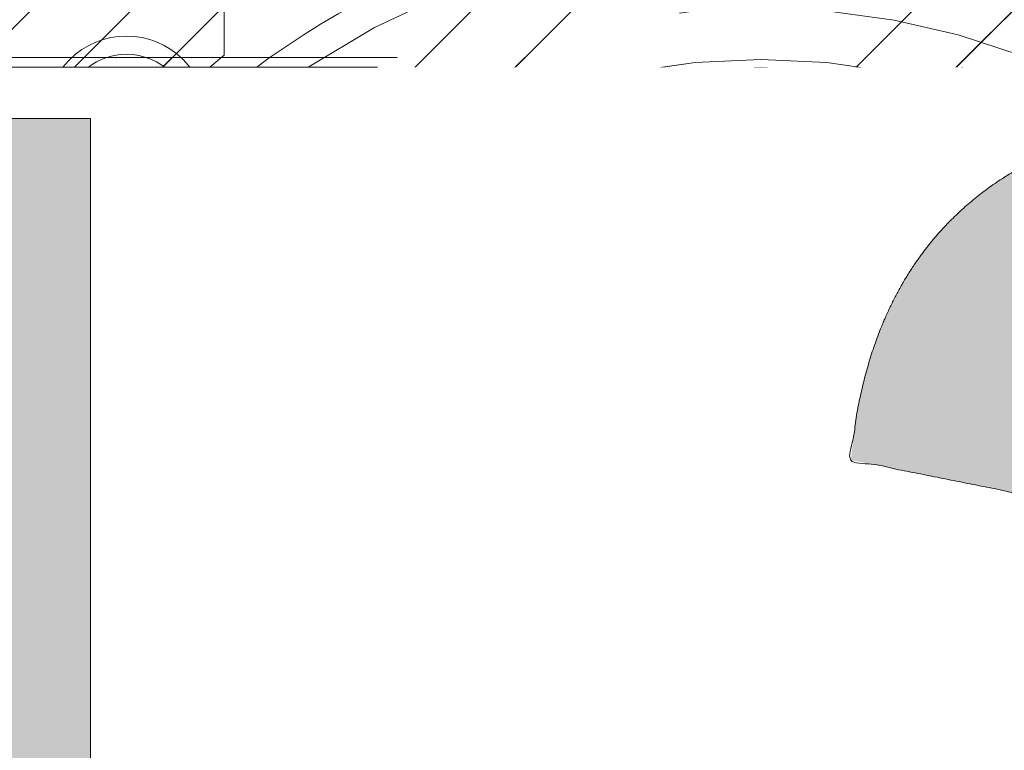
# Model space of a CAD drawing. Header units: inches. Extents: x -416 to -272, y -73 to 47.
# Tile 45 of 206: x -354.29 to -352.3, y -21.8 to -20.33. Entities that reach past the tile are written whole.
import ezdxf

# ---------------------------------------------------------------- set-up
doc = ezdxf.new("R2010")
doc.units = ezdxf.units.IN
doc.header["$LTSCALE"] = 32
doc.header["$MEASUREMENT"] = 0
doc.header["$PDMODE"] = 1
doc.header["$PDSIZE"] = -2
doc.linetypes.add('Dash Style-1', pattern=[0.083328, 0.041656, -0.041672])
for name, color, linetype, lineweight in [('Black', 7, 'Continuous', 18), ('DashLine', 7, 'Continuous', 13), ('DashLineFill', 7, 'Dash Style-1', 13), ('Drawing', 7, 'Continuous', 18), ('Metal-DeskStructure', 7, 'Continuous', 13), ('None', 7, 'Continuous', 18), ('SolidLine', 7, 'Continuous', 15), ('Wood_1-H', 7, 'Continuous', 13)]:
    doc.layers.add(name, color=color, linetype=linetype, lineweight=lineweight)
doc.layers.add('Metal-Leg', color=7, linetype='Continuous', lineweight=18, true_color=0x4c4c4c)
pattern_1 = [(45, (0, 0), (-1.61301565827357, 1.935715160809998), []), (45, (-1.0608, 1.0608), (-0.4723460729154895, 0.4167612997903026), [])]

# ---------------------------------------------------------------- blocks, each defined once
blk = doc.blocks.new('1BRPFY-Leg_Plate (2D)')
at = {"layer": 'DashLineFill', "linetype": 'Continuous', "lineweight": 13}
h = blk.add_hatch(dxfattribs=at)
h.set_pattern_fill('Steel', color=253, style=0, pattern_type=2)
h.set_pattern_definition(pattern_1)
edge = h.paths.add_edge_path()
edge.add_arc((-1.704724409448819, 1.704724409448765), 0.1259842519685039, 90, 180, ccw=False)
edge.add_line((-1.704724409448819, 1.830708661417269), (1.704724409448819, 1.830708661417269))
edge.add_arc((1.704724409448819, 1.704724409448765), 0.1259842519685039, 0, 90, ccw=False)
edge.add_line((1.830708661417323, 1.704724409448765), (1.830708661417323, -1.704724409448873))
edge.add_arc((1.704724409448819, -1.704724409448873), 0.125984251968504, -89.99999999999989, 1.1368683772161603e-13, ccw=False)
edge.add_line((1.704724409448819, -1.830708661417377), (-1.704724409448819, -1.830708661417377))
edge.add_arc((-1.704724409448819, -1.704724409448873), 0.125984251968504, 180, 269.99999999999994, ccw=False)
edge.add_line((-1.830708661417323, -1.704724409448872), (-1.830708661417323, 1.704724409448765))
at = {"layer": 'SolidLine', "flags": 128}
for points in [[(-1.279527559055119, 1.44094488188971), (-1.263705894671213, 1.440167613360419), (-1.248036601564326, 1.437843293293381), (-1.232670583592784, 1.433994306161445), (-1.217755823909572, 1.428657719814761), (-1.203435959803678, 1.421884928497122), (-1.189848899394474, 1.413741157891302), (-1.177125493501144, 1.404304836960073), (-1.165388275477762, 1.393666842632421), (-1.15475028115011, 1.381929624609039), (-1.145313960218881, 1.369206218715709), (-1.137170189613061, 1.355619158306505), (-1.130397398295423, 1.341299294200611), (-1.125060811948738, 1.326384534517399), (-1.121211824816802, 1.311018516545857), (-1.118887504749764, 1.29534922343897), (-1.118110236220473, 1.279527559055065), (-1.118887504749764, 1.263705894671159), (-1.121211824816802, 1.248036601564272), (-1.125060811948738, 1.23267058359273), (-1.130397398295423, 1.217755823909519), (-1.137170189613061, 1.203435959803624), (-1.145313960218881, 1.18984889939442), (-1.15475028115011, 1.17712549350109), (-1.165388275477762, 1.165388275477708), (-1.177125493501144, 1.154750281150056), (-1.189848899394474, 1.145313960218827), (-1.203435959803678, 1.137170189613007), (-1.217755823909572, 1.130397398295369), (-1.232670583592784, 1.125060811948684), (-1.248036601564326, 1.121211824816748), (-1.263705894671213, 1.11888750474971), (-1.279527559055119, 1.118110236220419), (-1.295349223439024, 1.11888750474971), (-1.311018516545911, 1.121211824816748), (-1.326384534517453, 1.125060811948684), (-1.341299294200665, 1.130397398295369), (-1.355619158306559, 1.137170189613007), (-1.369206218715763, 1.145313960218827), (-1.381929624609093, 1.154750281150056), (-1.393666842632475, 1.165388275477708), (-1.404304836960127, 1.17712549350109), (-1.413741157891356, 1.18984889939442), (-1.421884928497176, 1.203435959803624), (-1.428657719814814, 1.217755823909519), (-1.433994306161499, 1.23267058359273), (-1.437843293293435, 1.248036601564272), (-1.440167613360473, 1.263705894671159), (-1.440944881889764, 1.279527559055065), (-1.440167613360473, 1.29534922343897), (-1.437843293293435, 1.311018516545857), (-1.433994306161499, 1.326384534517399), (-1.428657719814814, 1.341299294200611), (-1.421884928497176, 1.355619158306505), (-1.413741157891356, 1.369206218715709), (-1.404304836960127, 1.381929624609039), (-1.393666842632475, 1.393666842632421), (-1.381929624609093, 1.404304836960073), (-1.369206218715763, 1.413741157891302), (-1.355619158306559, 1.421884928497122), (-1.341299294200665, 1.428657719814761), (-1.326384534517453, 1.433994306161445), (-1.311018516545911, 1.437843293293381), (-1.295349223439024, 1.440167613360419)], [(-0.7086614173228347, 0.9153543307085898), (-0.6884019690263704, 0.9143590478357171), (-0.668337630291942, 0.9113827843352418), (-0.6486616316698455, 0.9064542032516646), (-0.6295634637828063, 0.8996207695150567), (-0.6112270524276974, 0.8909482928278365), (-0.5938289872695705, 0.8805202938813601), (-0.5775368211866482, 0.868437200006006), (-0.5625074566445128, 0.854815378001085), (-0.5488856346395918, 0.8397860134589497), (-0.5368025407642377, 0.8234938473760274), (-0.5263745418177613, 0.8060957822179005), (-0.5177020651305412, 0.7877593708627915), (-0.5108686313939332, 0.7686612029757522), (-0.5059400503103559, 0.7489852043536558), (-0.5029637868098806, 0.7289208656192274), (-0.5019685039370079, 0.7086614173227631), (-0.5029637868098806, 0.6884019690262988), (-0.5059400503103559, 0.6683376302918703), (-0.5108686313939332, 0.6486616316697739), (-0.5177020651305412, 0.6295634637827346), (-0.5263745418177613, 0.6112270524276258), (-0.5368025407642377, 0.5938289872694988), (-0.5488856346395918, 0.5775368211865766), (-0.5625074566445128, 0.5625074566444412), (-0.5775368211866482, 0.5488856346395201), (-0.5938289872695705, 0.5368025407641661), (-0.6112270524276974, 0.5263745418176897), (-0.6295634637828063, 0.5177020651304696), (-0.6486616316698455, 0.5108686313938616), (-0.668337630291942, 0.5059400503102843), (-0.6884019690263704, 0.502963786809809), (-0.7086614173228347, 0.5019685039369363), (-0.728920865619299, 0.502963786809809), (-0.7489852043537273, 0.5059400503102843), (-0.7686612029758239, 0.5108686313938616), (-0.7877593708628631, 0.5177020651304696), (-0.8060957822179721, 0.5263745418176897), (-0.823493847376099, 0.5368025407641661), (-0.8397860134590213, 0.5488856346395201), (-0.8548153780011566, 0.5625074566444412), (-0.8684372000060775, 0.5775368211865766), (-0.8805202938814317, 0.5938289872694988), (-0.8909482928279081, 0.6112270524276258), (-0.8996207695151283, 0.6295634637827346), (-0.9064542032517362, 0.6486616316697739), (-0.9113827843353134, 0.6683376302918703), (-0.9143590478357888, 0.6884019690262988), (-0.9153543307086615, 0.7086614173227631), (-0.9143590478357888, 0.7289208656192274), (-0.9113827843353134, 0.7489852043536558), (-0.9064542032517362, 0.7686612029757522), (-0.8996207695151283, 0.7877593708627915), (-0.8909482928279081, 0.8060957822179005), (-0.8805202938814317, 0.8234938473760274), (-0.8684372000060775, 0.8397860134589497), (-0.8548153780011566, 0.854815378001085), (-0.8397860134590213, 0.868437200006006), (-0.823493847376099, 0.8805202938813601), (-0.8060957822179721, 0.8909482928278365), (-0.7877593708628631, 0.8996207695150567), (-0.7686612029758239, 0.9064542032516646), (-0.7489852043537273, 0.9113827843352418), (-0.728920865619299, 0.9143590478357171)]]:
    blk.add_lwpolyline(points, close=True, dxfattribs=at)
blk = doc.blocks.new('1BRPX8-Util_Bkt_Lg-F (2D)')
at = {"layer": 'DashLineFill', "linetype": 'Continuous', "lineweight": 13}
h = blk.add_hatch(dxfattribs=at)
h.set_pattern_fill('Steel', color=253, style=0, pattern_type=2)
h.set_pattern_definition(pattern_1)
edge = h.paths.add_edge_path()
edge.add_line((-4.468503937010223, 7.539370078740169), (-2.421259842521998, 7.539370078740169))
edge.add_line((-2.421259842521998, 7.539370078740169), (-2.421259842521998, 7.917322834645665))
edge.add_arc((-2.303149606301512, 7.91732283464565), 0.1181102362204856, 90.0000000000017, 179.9999999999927, ccw=False)
edge.add_line((-2.303149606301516, 8.035433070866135), (2.303149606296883, 8.035433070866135))
edge.add_arc((2.30314960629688, 7.917322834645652), 0.1181102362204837, 6.423306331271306e-12, 89.99999999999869, ccw=False)
edge.add_line((2.421259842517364, 7.917322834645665), (2.421259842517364, 7.539370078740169))
edge.add_line((2.421259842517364, 7.539370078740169), (4.46850393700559, 7.539370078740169))
edge.add_line((4.46850393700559, 7.539370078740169), (4.46850393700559, 7.405511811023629))
edge.add_line((4.46850393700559, 7.405511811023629), (3.129921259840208, 7.405511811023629))
edge.add_line((3.129921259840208, 7.405511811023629), (3.129921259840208, -2.011811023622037))
edge.add_line((3.129921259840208, -2.011811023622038), (4.46850393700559, -2.011811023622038))
edge.add_line((4.46850393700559, -2.011811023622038), (4.46850393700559, -2.145669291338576))
edge.add_line((4.46850393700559, -2.145669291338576), (2.421259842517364, -2.145669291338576))
edge.add_line((2.421259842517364, -2.145669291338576), (2.421259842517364, -2.523622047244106))
edge.add_arc((2.303149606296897, -2.523622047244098), 0.1181102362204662, 269.9999999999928, 359.9999999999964, ccw=False)
edge.add_line((2.303149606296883, -2.641732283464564), (-2.303149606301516, -2.641732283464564))
edge.add_arc((-2.303149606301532, -2.523622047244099), 0.1181102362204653, 180.0000000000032, 270.0000000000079, ccw=False)
edge.add_line((-2.421259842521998, -2.523622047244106), (-2.421259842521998, -2.145669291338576))
edge.add_line((-2.421259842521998, -2.145669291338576), (-4.468503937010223, -2.145669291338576))
edge.add_line((-4.468503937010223, -2.145669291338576), (-4.468503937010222, -2.011811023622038))
edge.add_line((-4.468503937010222, -2.011811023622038), (-3.129921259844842, -2.011811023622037))
edge.add_line((-3.129921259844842, -2.011811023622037), (-3.129921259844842, 7.405511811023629))
edge.add_line((-3.129921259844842, 7.405511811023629), (-4.468503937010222, 7.405511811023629))
edge.add_line((-4.468503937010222, 7.405511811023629), (-4.468503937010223, 7.539370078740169))
at = {"layer": 'SolidLine', "flags": 128}
for points in [[(-1.279527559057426, 1.40409055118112), (-1.266932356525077, 1.403471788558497), (-1.254458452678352, 1.401621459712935), (-1.242225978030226, 1.398557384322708), (-1.23035273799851, 1.39430907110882), (-1.218953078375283, 1.388917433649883), (-1.208136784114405, 1.382434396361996), (-1.198008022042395, 1.37492239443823), (-1.188664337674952, 1.36645377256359), (-1.180195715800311, 1.357110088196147), (-1.172683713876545, 1.346981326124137), (-1.166200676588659, 1.336165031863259), (-1.160809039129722, 1.324765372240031), (-1.156560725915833, 1.312892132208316), (-1.153496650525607, 1.300659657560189), (-1.151646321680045, 1.288185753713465), (-1.151027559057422, 1.275590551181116), (-1.151646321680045, 1.262995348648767), (-1.153496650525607, 1.250521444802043), (-1.156560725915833, 1.238288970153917), (-1.160809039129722, 1.226415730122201), (-1.166200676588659, 1.215016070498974), (-1.172683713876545, 1.204199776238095), (-1.180195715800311, 1.194071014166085), (-1.188664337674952, 1.184727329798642), (-1.198008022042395, 1.176258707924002), (-1.208136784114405, 1.168746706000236), (-1.218953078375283, 1.162263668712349), (-1.23035273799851, 1.156872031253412), (-1.242225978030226, 1.152623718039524), (-1.254458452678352, 1.149559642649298), (-1.266932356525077, 1.147709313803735), (-1.279527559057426, 1.147090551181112), (-1.292122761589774, 1.147709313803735), (-1.304596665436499, 1.149559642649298), (-1.316829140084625, 1.152623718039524), (-1.328702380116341, 1.156872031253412), (-1.340102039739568, 1.162263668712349), (-1.350918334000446, 1.168746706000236), (-1.361047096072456, 1.176258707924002), (-1.370390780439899, 1.184727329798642), (-1.37885940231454, 1.194071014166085), (-1.386371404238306, 1.204199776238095), (-1.392854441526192, 1.215016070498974), (-1.398246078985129, 1.226415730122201), (-1.402494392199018, 1.238288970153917), (-1.405558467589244, 1.250521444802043), (-1.407408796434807, 1.262995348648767), (-1.408027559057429, 1.275590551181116), (-1.407408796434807, 1.288185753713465), (-1.405558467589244, 1.300659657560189), (-1.402494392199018, 1.312892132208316), (-1.398246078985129, 1.324765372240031), (-1.392854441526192, 1.336165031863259), (-1.386371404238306, 1.346981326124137), (-1.37885940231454, 1.357110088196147), (-1.370390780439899, 1.36645377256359), (-1.361047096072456, 1.37492239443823), (-1.350918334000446, 1.382434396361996), (-1.340102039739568, 1.388917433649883), (-1.328702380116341, 1.39430907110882), (-1.316829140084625, 1.398557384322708), (-1.304596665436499, 1.401621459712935), (-1.292122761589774, 1.403471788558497)], [(-0.7086614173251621, 1.157480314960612), (-0.6642835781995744, 1.155300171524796), (-0.6203331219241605, 1.148780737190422), (-0.5772333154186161, 1.137984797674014), (-0.5353992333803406, 1.123016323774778), (-0.4952337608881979, 1.104019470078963), (-0.4571237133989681, 1.081177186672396), (-0.4214361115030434, 1.054709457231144), (-0.3885146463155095, 1.024871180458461), (-0.3586763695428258, 0.9919497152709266), (-0.3322086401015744, 0.9562621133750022), (-0.3093663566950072, 0.9181520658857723), (-0.290369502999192, 0.8779865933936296), (-0.2754010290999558, 0.836152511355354), (-0.2646050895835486, 0.7930527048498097), (-0.2580856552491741, 0.7491022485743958), (-0.2559055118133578, 0.704724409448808), (-0.2580856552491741, 0.6603465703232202), (-0.2646050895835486, 0.6163961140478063), (-0.2754010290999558, 0.573296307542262), (-0.290369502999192, 0.5314622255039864), (-0.3093663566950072, 0.4912967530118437), (-0.3322086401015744, 0.4531867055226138), (-0.3586763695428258, 0.4174991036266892), (-0.3885146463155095, 0.3845776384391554), (-0.4214361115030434, 0.3547393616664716), (-0.4571237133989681, 0.3282716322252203), (-0.4952337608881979, 0.3054293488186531), (-0.5353992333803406, 0.2864324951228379), (-0.5772333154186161, 0.2714640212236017), (-0.6203331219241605, 0.2606680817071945), (-0.6642835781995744, 0.2541486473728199), (-0.7086614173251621, 0.2519685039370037), (-0.7530392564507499, 0.2541486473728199), (-0.7969897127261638, 0.2606680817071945), (-0.840089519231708, 0.2714640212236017), (-0.8819236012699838, 0.2864324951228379), (-0.9220890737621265, 0.3054293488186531), (-0.9601991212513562, 0.3282716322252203), (-0.9958867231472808, 0.3547393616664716), (-1.028808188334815, 0.3845776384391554), (-1.058646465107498, 0.4174991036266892), (-1.08511419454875, 0.4531867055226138), (-1.107956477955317, 0.4912967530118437), (-1.126953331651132, 0.5314622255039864), (-1.141921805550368, 0.573296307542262), (-1.152717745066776, 0.6163961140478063), (-1.15923717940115, 0.6603465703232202), (-1.161417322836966, 0.704724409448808), (-1.15923717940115, 0.7491022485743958), (-1.152717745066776, 0.7930527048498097), (-1.141921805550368, 0.836152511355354), (-1.126953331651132, 0.8779865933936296), (-1.107956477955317, 0.9181520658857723), (-1.08511419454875, 0.9562621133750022), (-1.058646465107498, 0.9919497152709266), (-1.028808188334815, 1.024871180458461), (-0.9958867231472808, 1.054709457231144), (-0.9601991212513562, 1.081177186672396), (-0.9220890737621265, 1.104019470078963), (-0.8819236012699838, 1.123016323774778), (-0.840089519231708, 1.137984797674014), (-0.7969897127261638, 1.148780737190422), (-0.7530392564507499, 1.155300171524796)]]:
    blk.add_lwpolyline(points, close=True, dxfattribs=at)
blk.add_lwpolyline([(0.4952337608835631, 0.3054293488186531), (0.4571237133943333, 0.3282716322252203), (0.4214361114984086, 0.3547393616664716), (0.3885146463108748, 0.3845776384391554), (0.358676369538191, 0.4174991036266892), (0.3322086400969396, 0.4531867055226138), (0.3093663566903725, 0.4912967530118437), (0.2903695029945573, 0.5314622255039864), (0.275401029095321, 0.573296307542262), (0.2646050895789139, 0.6163961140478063), (0.2580856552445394, 0.6603465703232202), (0.2559055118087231, 0.704724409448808), (0.2580856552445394, 0.7491022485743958), (0.2646050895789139, 0.7930527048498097), (0.275401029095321, 0.836152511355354), (0.2903695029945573, 0.8779865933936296), (0.3093663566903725, 0.9181520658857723), (0.3322086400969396, 0.9562621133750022), (0.358676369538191, 0.9919497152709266), (0.3885146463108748, 1.024871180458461), (0.4214361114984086, 1.054709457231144), (0.4571237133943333, 1.081177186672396), (0.4952337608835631, 1.104019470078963)], dxfattribs=at)
blk = doc.blocks.new('Slate-LegBrace (2D)')
at = {"layer": 'DashLineFill', "linetype": 'Continuous', "lineweight": 13}
h = blk.add_hatch(dxfattribs=at)
h.set_pattern_fill('Steel', color=253, style=0, pattern_type=2)
h.set_pattern_definition(pattern_1)
edge = h.paths.add_edge_path()
edge.add_line((-2.199587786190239, 0.1351515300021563), (-1.374775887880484, 0.1351515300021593))
edge.add_arc((3.774758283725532e-15, 0.01355418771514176), 1.380142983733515, 5.054592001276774, 174.9454079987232, ccw=False)
edge.add_line((1.374775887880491, 0.1351515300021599), (2.199718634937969, 0.1351515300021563))
edge.add_arc((6.542437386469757e-05, 0.01705725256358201), 2.202821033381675, 3.073127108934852, 176.9268728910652)
h = blk.add_hatch(dxfattribs=at)
h.set_pattern_fill('Steel', color=253, style=0, pattern_type=2)
h.set_pattern_definition(pattern_1)
edge = h.paths.add_edge_path()
edge.add_line((-2.191696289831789, 0.2375138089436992), (-1.463739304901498, 0.2375137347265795))
edge.add_arc((6.542437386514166e-05, 0.01704129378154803), 1.480314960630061, 8.565281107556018, 171.4347188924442, ccw=False)
edge.add_line((1.463870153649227, 0.2375137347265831), (2.191827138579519, 0.2375138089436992))
edge.add_line((2.191827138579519, 0.2375138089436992), (2.19971863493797, 0.1351515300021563))
edge.add_line((2.19971863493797, 0.1351515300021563), (1.374775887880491, 0.1351515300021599))
edge.add_arc((3.33066907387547e-15, 0.01355418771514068), 1.380142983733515, 5.054592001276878, 174.9454079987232)
edge.add_line((-1.374775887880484, 0.1351515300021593), (-2.19958778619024, 0.1351515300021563))
edge.add_line((-2.19958778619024, 0.1351515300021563), (-2.191696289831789, 0.2375138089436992))
h = blk.add_hatch(dxfattribs=at)
h.set_pattern_fill('Steel', color=253, style=0, pattern_type=2)
h.set_pattern_definition(pattern_1)
h.paths.add_polyline_path([(-2.177118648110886, 0.237513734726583), (-2.177118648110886, 0.2775137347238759), (-2.1211904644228, 0.2775137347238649), (-2.1211904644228, 0.5187637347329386), (-1.542840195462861, 0.5187637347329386), (-1.542840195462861, 0.2775137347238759), (-1.486912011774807, 0.2775137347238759), (-1.486912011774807, 0.237513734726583)])
at = {"layer": 'DashLineFill', "flags": 128}
for points in [[(-2.199587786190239, 0.1351515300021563), (-1.374775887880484, 0.1351515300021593, -0.9154551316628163), (1.374775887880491, 0.1351515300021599), (2.199718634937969, 0.1351515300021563, 0.9477524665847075)], [(-2.191696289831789, 0.2375138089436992), (-1.463739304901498, 0.2375137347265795, -0.8606629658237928), (1.463870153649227, 0.2375137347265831), (2.191827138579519, 0.2375138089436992), (2.19971863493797, 0.1351515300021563), (1.374775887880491, 0.1351515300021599, 0.9154551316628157), (-1.374775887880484, 0.1351515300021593), (-2.19958778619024, 0.1351515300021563)]]:
    blk.add_lwpolyline(points, format="xyb", close=True, dxfattribs=at)
blk.add_lwpolyline([(-2.177118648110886, 0.237513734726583), (-2.177118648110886, 0.2775137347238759), (-2.1211904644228, 0.2775137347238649), (-2.1211904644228, 0.5187637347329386), (-1.542840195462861, 0.5187637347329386), (-1.542840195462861, 0.2775137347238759), (-1.486912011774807, 0.2775137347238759), (-1.486912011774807, 0.237513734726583)], close=True, dxfattribs=at)
blk = doc.blocks.new('TLLegSleeve (2D)')
at = {"layer": 'DashLineFill', "linetype": 'Continuous', "lineweight": 13}
h = blk.add_hatch(dxfattribs=at)
h.set_pattern_fill('Steel', color=253, style=0, pattern_type=2)
h.set_pattern_definition(pattern_1)
edge = h.paths.add_edge_path()
edge.add_line((1.08267716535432, 1.402343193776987), (1.08267716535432, 2.913385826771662))
edge.add_arc((-1.707523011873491e-13, 2.913385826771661), 1.08267716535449, 4.479377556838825e-14, 180)
edge.add_line((-1.082677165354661, 2.913385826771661), (-1.08267716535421, 1.402343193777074))
edge.add_arc((-1.332267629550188e-15, 2.886579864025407e-15), 1.771653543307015, 127.6698869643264, 412.330113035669)
edge.add_line((1.08267716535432, 1.402343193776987), (1.08267716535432, 1.402343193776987))
edge = h.paths.add_edge_path()
edge.add_arc((1.665334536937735e-15, 2.91338582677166), 0.7480314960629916, 0, 180, ccw=False)
edge.add_arc((1.665334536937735e-15, 2.91338582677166), 0.7480314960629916, 180, 360, ccw=False)
edge = h.paths.add_edge_path()
edge.add_arc((-1.723066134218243e-13, 9.149983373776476e-17), 1.437007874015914, 0, 180, ccw=False)
edge.add_arc((-1.723066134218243e-13, 5.70119602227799e-16), 1.437007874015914, 180, 360, ccw=False)
at = {"layer": 'DashLine', "color": 8, "flags": 128}
blk.add_lwpolyline([(-1.527674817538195, 0.6327836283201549), (-1.458295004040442, 0.7794749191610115), (-1.37487101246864, 0.918659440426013), (-1.278206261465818, 1.048996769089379), (-1.169231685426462, 1.169231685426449), (-1.048996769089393, 1.278206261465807), (-0.9186594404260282, 1.37487101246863), (-0.7794749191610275, 1.458295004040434), (-0.6327836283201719, 1.527674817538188)], dxfattribs=at)
at = {"layer": 'DashLineFill', "flags": 128}
for points in [[(1.08267716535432, 1.402343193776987), (1.08267716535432, 2.913385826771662, 0.9999999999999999), (-1.082677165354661, 2.913385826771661), (-1.08267716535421, 1.402343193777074, 2.931618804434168), (1.08267716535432, 1.402343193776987)], [(-1.437007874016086, 3.308097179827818e-16, -0.9999999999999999), (1.437007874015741, 3.308097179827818e-16, -0.9999999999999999)]]:
    blk.add_lwpolyline(points, format="xyb", close=True, dxfattribs=at)
blk = doc.blocks.new('Group-84')
at = {"layer": 'SolidLine', "flags": 128}
blk.add_lwpolyline([(61.27952755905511, -8.30708661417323, -0.414213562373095), (62.99212598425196, -6.594488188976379, -0.414213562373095), (64.70472440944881, -8.30708661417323, -0.414213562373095), (62.99212598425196, -10.01968503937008, -0.414213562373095)], format="xyb", close=True, dxfattribs=at)
at = {"layer": 'Wood_1-H', "color": 7}
for name in ['1BRPX8-Util_Bkt_Lg-F (2D)', 'TLLegSleeve (2D)', 'Slate-LegBrace (2D)', '1BRPFY-Leg_Plate (2D)']:
    blk.add_blockref(name, (62.99212598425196, -8.30708661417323), dxfattribs=at)
blk = doc.blocks.new('Group-48')
at = {"layer": 'Metal-DeskStructure', "color": 7}
blk.add_open_spline([(-0.5629921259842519, -0.4031061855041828), (-0.5629921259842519, -0.4084102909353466), (-0.5669586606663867, -0.4163664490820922), (-0.5762169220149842, -0.4216705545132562), (-0.5934108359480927, -0.424322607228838), (-0.6185404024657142, -0.424322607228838), (-0.6344117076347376, -0.4203445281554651), (-0.6436699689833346, -0.4163664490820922), (-0.6476377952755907, -0.4070842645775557), (-0.6476377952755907, -0.2008904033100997), (-0.6476377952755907, -6.474738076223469e-07), (-0.8592519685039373, -6.474738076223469e-07), (-1.070866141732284, -6.474738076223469e-07), (-1.070866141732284, -0.2008904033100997), (-1.070866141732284, -0.4070842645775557), (-1.074832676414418, -0.4163664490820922), (-1.084090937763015, -0.4203445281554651), (-1.101284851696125, -0.424322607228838), (-1.12509180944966, -0.424322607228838), (-1.142285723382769, -0.4216705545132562), (-1.151543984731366, -0.4163664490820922), (-1.155511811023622, -0.4084102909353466), (-1.155511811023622, 0), (-1.155511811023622, 0.4084102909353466), (-1.151543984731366, 0.4163664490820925), (-1.142285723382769, 0.4216705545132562), (-1.12509180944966, 0.424321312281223), (-1.101284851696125, 0.424321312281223), (-1.084090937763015, 0.4216705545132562), (-1.074832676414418, 0.4163664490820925), (-1.070866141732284, 0.4097363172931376), (-1.070866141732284, 0.2446479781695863), (-1.070866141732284, 0.08486374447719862), (-0.8592519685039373, 0.08486374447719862), (-0.6476377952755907, 0.08486374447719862), (-0.6476377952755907, 0.2446479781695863), (-0.6476377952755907, 0.4097363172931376), (-0.6436699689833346, 0.4163664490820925), (-0.6344117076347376, 0.4216705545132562), (-0.6185404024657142, 0.424321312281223), (-0.5934108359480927, 0.424321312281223), (-0.5762169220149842, 0.4216705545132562), (-0.5669586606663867, 0.4163664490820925), (-0.5629921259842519, 0.4084102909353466), (-0.5629921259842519, 0), (-0.5629921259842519, -0.4031061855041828)], degree=2, knots=[0, 0, 0, 0.00229950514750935, 0.004599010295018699, 0.006898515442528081, 0.009198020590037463, 0.01175302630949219, 0.01430803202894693, 0.01686303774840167, 0.01941804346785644, 0.1161873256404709, 0.1161873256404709, 0.218122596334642, 0.218122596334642, 0.3148918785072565, 0.3174468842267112, 0.320001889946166, 0.3225568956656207, 0.3251119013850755, 0.3276669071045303, 0.3302219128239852, 0.3327769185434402, 0.3353319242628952, 0.5295095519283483, 0.5320645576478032, 0.5346195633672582, 0.537174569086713, 0.5397295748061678, 0.5422845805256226, 0.5448395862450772, 0.5473945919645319, 0.5499495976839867, 0.6269182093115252, 0.6269182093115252, 0.7288534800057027, 0.7288534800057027, 0.8058220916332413, 0.808377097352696, 0.8109321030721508, 0.8134871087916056, 0.8160421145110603, 0.8183416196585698, 0.8206411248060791, 0.8229406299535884, 0.8252401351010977, 1, 1, 1], dxfattribs=at)
blk = doc.blocks.new('Group-49')
at = {"layer": 'Metal-DeskStructure', "color": 7, "flags": 128}
blk.add_lwpolyline([(0.8051100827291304, 0.3242076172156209), (0.6569804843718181, -0.1001143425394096), (0.9545622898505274, -0.1001143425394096)], close=True, dxfattribs=at)
at = {"layer": 'Metal-DeskStructure', "color": 7}
blk.add_open_spline([(1.174112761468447, -0.3918349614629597), (1.184693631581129, -0.4210075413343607), (1.168822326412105, -0.4369198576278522), (1.14501536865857, -0.439571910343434), (1.104014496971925, -0.439571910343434), (1.078886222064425, -0.4369198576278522), (1.066982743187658, -0.4329417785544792), (1.060369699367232, -0.4236595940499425), (1.057724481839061, -0.4170294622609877), (1.021353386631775, -0.3010040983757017), (0.9849822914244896, -0.1849787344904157), (0.807093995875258, -0.1849787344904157), (0.6292057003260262, -0.1849787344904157), (0.5941572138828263, -0.2996780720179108), (0.5591087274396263, -0.4143774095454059), (0.5564635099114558, -0.4210075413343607), (0.5498504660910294, -0.4302897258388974), (0.5379469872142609, -0.4369198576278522), (0.5141400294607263, -0.439571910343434), (0.477108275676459, -0.439571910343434), (0.4519787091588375, -0.4355938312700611), (0.4427204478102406, -0.4249856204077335), (0.4427204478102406, -0.4050952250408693), (0.4480108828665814, -0.3905089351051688), (0.5915119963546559, 0.0006630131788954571), (0.7350131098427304, 0.3918349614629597), (0.7376583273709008, 0.3971390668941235), (0.7469165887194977, 0.4037691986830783), (0.7627866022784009, 0.4077472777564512), (0.789238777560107, 0.4090720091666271), (0.8302396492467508, 0.4090720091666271), (0.8580131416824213, 0.4077472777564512), (0.8752070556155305, 0.4037691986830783), (0.8844653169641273, 0.3971390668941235), (0.8871105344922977, 0.3918349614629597), (1.030611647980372, 0), (1.174112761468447, -0.3918349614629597)], degree=2, knots=[0, 0, 0, 0.01595318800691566, 0.02392978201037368, 0.03190637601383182, 0.03938443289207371, 0.04686248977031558, 0.05434054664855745, 0.06181860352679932, 0.06181860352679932, 0.1891978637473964, 0.1891978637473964, 0.3755520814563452, 0.3755520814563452, 0.5011946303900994, 0.5011946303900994, 0.5086726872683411, 0.5161507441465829, 0.5236288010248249, 0.5311068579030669, 0.5385854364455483, 0.5460640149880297, 0.5535425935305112, 0.5610211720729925, 0.5610211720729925, 0.7618481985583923, 0.7618481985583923, 0.7647050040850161, 0.7675618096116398, 0.7704186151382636, 0.7732754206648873, 0.7763226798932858, 0.7793699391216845, 0.7824171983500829, 0.7854644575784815, 0.7854644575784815, 1, 1, 1], dxfattribs=at)
blk = doc.blocks.new('TL14_lower_leg (2D)')
at = {"layer": 'DashLine', "flags": 128}
blk.add_lwpolyline([(-1.377952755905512, -1.783045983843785e-14), (-1.371317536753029, 0.1350629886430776), (-1.351475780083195, 0.2688252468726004), (-1.318618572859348, 0.3999985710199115), (-1.27306234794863, 0.5273196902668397), (-1.215245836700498, 0.6495624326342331), (-1.145725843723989, 0.7655495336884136), (-1.065171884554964, 0.8741639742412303), (-0.9743597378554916, 0.9743597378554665), (-0.8741639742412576, 1.065171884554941), (-0.7655495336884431, 1.14572584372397), (-0.6495624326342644, 1.215245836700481), (-0.5273196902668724, 1.273062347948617), (-0.3999985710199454, 1.318618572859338), (-0.2688252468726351, 1.351475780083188), (-0.135062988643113, 1.371317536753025), (-1.777195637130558e-14, 1.377952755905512), (0.1350629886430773, 1.371317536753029), (0.2688252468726, 1.351475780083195), (0.3999985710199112, 1.318618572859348), (0.5273196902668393, 1.27306234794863)], dxfattribs=at)
blk.add_lwpolyline([(-0.7086614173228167, 0.8700787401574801), (-0.6928397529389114, 0.8693014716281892), (-0.6771704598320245, 0.8669771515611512), (-0.6618044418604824, 0.8631281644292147), (-0.6468896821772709, 0.8577915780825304), (-0.6325698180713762, 0.8510187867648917), (-0.6189827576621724, 0.8428750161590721), (-0.6062593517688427, 0.8334386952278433), (-0.5945221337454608, 0.8228007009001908), (-0.5838841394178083, 0.8110634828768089), (-0.5744478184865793, 0.7983400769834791), (-0.5663040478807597, 0.7847530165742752), (-0.5595312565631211, 0.7704331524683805), (-0.5541946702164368, 0.7555183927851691), (-0.5503456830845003, 0.740152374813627), (-0.5480213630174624, 0.72448308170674), (-0.5472440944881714, 0.7086614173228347), (-0.5480213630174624, 0.6928397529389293), (-0.5503456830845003, 0.6771704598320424), (-0.5541946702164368, 0.6618044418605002), (-0.5595312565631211, 0.6468896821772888), (-0.5663040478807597, 0.6325698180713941), (-0.5744478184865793, 0.6189827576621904), (-0.5838841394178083, 0.6062593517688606), (-0.5945221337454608, 0.5945221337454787), (-0.6062593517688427, 0.5838841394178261), (-0.6189827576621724, 0.5744478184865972), (-0.6325698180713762, 0.5663040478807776), (-0.6468896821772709, 0.559531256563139), (-0.6618044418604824, 0.5541946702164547), (-0.6771704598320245, 0.5503456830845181), (-0.6928397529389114, 0.5480213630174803), (-0.7086614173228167, 0.5472440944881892), (-0.7244830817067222, 0.5480213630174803), (-0.7401523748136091, 0.5503456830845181), (-0.7555183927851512, 0.5541946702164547), (-0.7704331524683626, 0.559531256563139), (-0.7847530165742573, 0.5663040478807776), (-0.7983400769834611, 0.5744478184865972), (-0.811063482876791, 0.5838841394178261), (-0.8228007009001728, 0.5945221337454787), (-0.8334386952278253, 0.6062593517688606), (-0.8428750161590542, 0.6189827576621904), (-0.8510187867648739, 0.6325698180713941), (-0.8577915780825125, 0.6468896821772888), (-0.8631281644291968, 0.6618044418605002), (-0.8669771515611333, 0.6771704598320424), (-0.8693014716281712, 0.6928397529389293), (-0.8700787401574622, 0.7086614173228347), (-0.8693014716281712, 0.72448308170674), (-0.8669771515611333, 0.740152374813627), (-0.8631281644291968, 0.7555183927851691), (-0.8577915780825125, 0.7704331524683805), (-0.8510187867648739, 0.7847530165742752), (-0.8428750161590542, 0.7983400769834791), (-0.8334386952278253, 0.8110634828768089), (-0.8228007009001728, 0.8228007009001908), (-0.811063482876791, 0.8334386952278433), (-0.7983400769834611, 0.8428750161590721), (-0.7847530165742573, 0.8510187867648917), (-0.7704331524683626, 0.8577915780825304), (-0.7555183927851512, 0.8631281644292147), (-0.7401523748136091, 0.8669771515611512), (-0.7244830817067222, 0.8693014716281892)], close=True, dxfattribs=at)
at = {"layer": 'Metal-DeskStructure', "color": 7}
for name in ['Group-48', 'Group-49']:
    blk.add_blockref(name, (0, 0), dxfattribs=at)
blk = doc.blocks.new('Group-50')
at = {"layer": 'DashLineFill', "linetype": 'Continuous', "lineweight": 13}
h = blk.add_hatch(dxfattribs=at)
h.set_pattern_fill('Steel', color=253, style=0, pattern_type=2)
h.set_pattern_definition(pattern_1)
h.paths.add_polyline_path([(-2.066929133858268, 1.397637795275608), (2.066929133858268, 1.397637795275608), (2.066929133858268, 0.1377952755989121), (2.106299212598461, 0.1377952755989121), (2.106299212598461, -0.1377952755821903), (2.066929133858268, -0.1377952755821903), (2.066929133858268, -5.275590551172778), (2.106299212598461, -5.275590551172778), (2.106299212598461, -5.55118110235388), (2.066929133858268, -5.55118110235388), (2.066929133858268, -5.82677165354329), (-2.066929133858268, -5.82677165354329), (-2.066929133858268, -5.55118110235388), (-2.106299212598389, -5.55118110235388), (-2.106299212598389, -5.275590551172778), (-2.066929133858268, -5.275590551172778), (-2.066929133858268, -0.1377952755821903), (-2.106299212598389, -0.1377952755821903), (-2.106299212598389, 0.1377952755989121), (-2.066929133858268, 0.1377952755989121)])
at = {"layer": 'DashLineFill', "flags": 128}
blk.add_lwpolyline([(-2.066929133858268, 1.397637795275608), (2.066929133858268, 1.397637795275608), (2.066929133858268, 0.1377952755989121), (2.106299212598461, 0.1377952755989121), (2.106299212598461, -0.1377952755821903), (2.066929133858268, -0.1377952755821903), (2.066929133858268, -5.275590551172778), (2.106299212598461, -5.275590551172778), (2.106299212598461, -5.55118110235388), (2.066929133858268, -5.55118110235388), (2.066929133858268, -5.82677165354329), (-2.066929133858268, -5.82677165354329), (-2.066929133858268, -5.55118110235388), (-2.106299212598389, -5.55118110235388), (-2.106299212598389, -5.275590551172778), (-2.066929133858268, -5.275590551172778), (-2.066929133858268, -0.1377952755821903), (-2.106299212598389, -0.1377952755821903), (-2.106299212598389, 0.1377952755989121), (-2.066929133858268, 0.1377952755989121)], close=True, dxfattribs=at)
blk = doc.blocks.new('TL14_upper_leg (2D)')
at = {"layer": 'DashLine', "flags": 128}
blk.add_lwpolyline([(-1.22047244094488, 7.47323834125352e-17), (-1.214595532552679, 0.1196272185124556), (-1.197021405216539, 0.2381023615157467), (-1.167919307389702, 0.3542844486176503), (-1.127569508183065, 0.467054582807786), (-1.076360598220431, 0.5753267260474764), (-1.01478574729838, 0.6780581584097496), (-0.9434379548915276, 0.7742595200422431), (-0.8630043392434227, 0.8630043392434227), (-0.7742595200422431, 0.9434379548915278), (-0.6780581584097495, 1.01478574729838), (-0.5753267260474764, 1.076360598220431), (-0.4670545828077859, 1.127569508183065), (-0.3542844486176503, 1.167919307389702), (-0.2381023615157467, 1.197021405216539), (-0.1196272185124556, 1.214595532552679), (0, 1.22047244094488), (0.1196272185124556, 1.214595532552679), (0.2381023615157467, 1.197021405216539), (0.3542844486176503, 1.167919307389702), (0.4670545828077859, 1.127569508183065), (0.5753267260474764, 1.076360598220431)], dxfattribs=at)
at = {"layer": 'Metal-Leg', "linetype": 'Continuous', "lineweight": 5}
blk.add_point((0, 7.161375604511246e-14), dxfattribs=at)
at = {"layer": 'DashLine', "color": 7}
blk.add_blockref('Group-50', (0, 0), dxfattribs=at)
blk = doc.blocks.new('Group-51')
at = {"layer": 'DashLine'}
for p, q in [((0.0001991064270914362, -3.582677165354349), (0.0001991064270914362, -3.346456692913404)), ((-0.117911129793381, -3.700787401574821), (-0.3541316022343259, -3.700787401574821)), ((0.1183093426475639, -3.700787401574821), (0.3545298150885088, -3.700787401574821)), ((0.0001991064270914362, -3.818897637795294), (0.0001991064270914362, -4.055118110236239))]:
    blk.add_line(p, q, dxfattribs=at)
at = {"layer": 'DashLine', "flags": 128}
blk.add_lwpolyline([(-0.2557064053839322, -3.700787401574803), (-0.254474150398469, -3.675704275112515), (-0.2507892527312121, -3.650862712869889), (-0.2446871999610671, -3.626501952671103), (-0.2362267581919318, -3.602856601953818), (-0.2254894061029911, -3.580154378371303), (-0.2125785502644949, -3.558613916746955), (-0.1976185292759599, -3.538442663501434), (-0.180753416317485, -3.51983487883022), (-0.1621456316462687, -3.502969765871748), (-0.1419743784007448, -3.488009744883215), (-0.1204339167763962, -3.475098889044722), (-0.09773169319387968, -3.464361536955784), (-0.07408634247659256, -3.455901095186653), (-0.04972558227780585, -3.449799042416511), (-0.02488402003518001, -3.446114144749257), (0.0001991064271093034, -3.444881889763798), (0.02528223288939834, -3.446114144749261), (0.05012379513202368, -3.449799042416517), (0.07448455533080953, -3.455901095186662), (0.09812990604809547, -3.464361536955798), (0.1208321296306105, -3.475098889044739), (0.1423725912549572, -3.488009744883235), (0.1625438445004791, -3.50296976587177), (0.181151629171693, -3.519834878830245), (0.1980167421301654, -3.538442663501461), (0.2129767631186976, -3.558613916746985), (0.2258876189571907, -3.580154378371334), (0.2366249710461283, -3.60285660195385), (0.2450854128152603, -3.626501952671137), (0.2511874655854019, -3.650862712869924), (0.2548723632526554, -3.67570427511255), (0.2561046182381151, -3.700787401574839), (0.2548723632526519, -3.725870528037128), (0.251187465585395, -3.750712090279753), (0.24508541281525, -3.775072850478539), (0.2366249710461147, -3.798718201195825), (0.2258876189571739, -3.82142042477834), (0.2129767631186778, -3.842960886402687), (0.1980167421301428, -3.863132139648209), (0.1811516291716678, -3.881739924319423), (0.1625438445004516, -3.898605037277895), (0.1423725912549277, -3.913565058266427), (0.1208321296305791, -3.926475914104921), (0.09812990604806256, -3.937213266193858), (0.07448455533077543, -3.94567370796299), (0.05012379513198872, -3.951775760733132), (0.02528223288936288, -3.955460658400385), (0.0001991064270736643, -3.956692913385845), (-0.02488402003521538, -3.955460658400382), (-0.04972558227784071, -3.951775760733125), (-0.07408634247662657, -3.94567370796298), (-0.09773169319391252, -3.937213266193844), (-0.1204339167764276, -3.926475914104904), (-0.1419743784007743, -3.913565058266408), (-0.1621456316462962, -3.898605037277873), (-0.1807534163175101, -3.881739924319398), (-0.1976185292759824, -3.863132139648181), (-0.2125785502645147, -3.842960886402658), (-0.2254894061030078, -3.821420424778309), (-0.2362267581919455, -3.798718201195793), (-0.2446871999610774, -3.775072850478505), (-0.250789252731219, -3.750712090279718), (-0.2544741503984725, -3.725870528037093)], close=True, dxfattribs=at)
blk = doc.blocks.new('1BRPT9-Bracket (2D)')
at = {"layer": 'DashLineFill', "linetype": 'Continuous', "lineweight": 13}
h = blk.add_hatch(dxfattribs=at)
h.set_pattern_fill('Steel', color=253, style=0, pattern_type=2)
h.set_pattern_definition(pattern_1)
edge = h.paths.add_edge_path()
edge.add_line((-2.32206875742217, -8.74015748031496), (-2.32206875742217, 8.740157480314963))
edge.add_line((-2.32206875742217, 8.740157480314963), (1.677931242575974, 8.740157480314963))
edge.add_arc((1.677931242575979, 8.488188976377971), 0.2519685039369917, -3.979039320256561e-12, 90.0000000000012, ccw=False)
edge.add_line((1.929899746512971, 8.488188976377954), (1.929899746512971, 7.480314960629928))
edge.add_line((1.929899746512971, 7.480314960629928), (2.323600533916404, 7.461135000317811))
edge.add_line((2.323600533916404, 7.461135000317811), (2.323600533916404, -7.480314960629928))
edge.add_line((2.323600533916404, -7.480314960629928), (1.929899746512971, -7.480314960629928))
edge.add_line((1.929899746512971, -7.480314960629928), (1.929899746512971, -8.488188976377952))
edge.add_arc((1.677931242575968, -8.488188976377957), 0.2519685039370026, -90.00000000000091, 1.0800249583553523e-12, ccw=False)
edge.add_line((1.677931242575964, -8.74015748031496), (-2.32206875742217, -8.74015748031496))
at = {"layer": 'Metal-DeskStructure', "color": 7}
blk.add_blockref('Group-51', (0, 0), dxfattribs=at)
blk = doc.blocks.new('Group-73')
at = {"layer": 'Metal-DeskStructure', "linetype": 'Continuous', "lineweight": 0, "true_color": 0xff0000}
for points in [[(-1.696691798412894, -1.274606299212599), (-1.696691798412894, 1.274606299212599), (-1.352203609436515, 1.274606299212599), (-1.352203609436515, -0.9990157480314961), (-0.1809437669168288, -0.9990157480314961), (-0.1809437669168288, -1.274606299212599)], [(1.696691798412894, -0.9301181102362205), (1.696691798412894, -1.274606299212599), (0.1120461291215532, -1.274606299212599), (0.1117940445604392, -1.244883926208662), (0.1126520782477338, -1.21546436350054), (0.1146202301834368, -1.186347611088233), (0.1176985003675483, -1.15753366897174), (0.1218868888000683, -1.129022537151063), (0.1271853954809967, -1.1008142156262), (0.1335940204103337, -1.072908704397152), (0.1411127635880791, -1.045306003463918), (0.1549813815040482, -1.000302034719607), (0.1707507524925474, -0.9557186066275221), (0.1884208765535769, -0.9115557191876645), (0.2079917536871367, -0.8678133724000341), (0.2294633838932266, -0.8244915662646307), (0.2528357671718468, -0.7815903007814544), (0.2781089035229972, -0.7391095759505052), (0.3052827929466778, -0.6970493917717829), (0.3357030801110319, -0.6545855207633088), (0.3707154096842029, -0.6108937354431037), (0.4103197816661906, -0.5659740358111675), (0.4545161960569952, -0.5198264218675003), (0.5033046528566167, -0.4724508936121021), (0.556685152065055, -0.4238474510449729), (0.6146576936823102, -0.3740160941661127), (0.6772222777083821, -0.3229568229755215), (0.7737142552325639, -0.2345473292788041), (0.8618799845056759, -0.1517895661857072), (0.941719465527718, -0.07468353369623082), (1.013232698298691, -0.003229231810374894), (1.076419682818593, 0.06257333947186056), (1.131280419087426, 0.1227241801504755), (1.177814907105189, 0.17722329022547), (1.216023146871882, 0.226070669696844), (1.247940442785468, 0.2720417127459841), (1.275602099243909, 0.3179118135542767), (1.299008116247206, 0.3636809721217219), (1.318158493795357, 0.4093491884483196), (1.333053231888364, 0.4549164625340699), (1.343692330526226, 0.5003827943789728), (1.350075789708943, 0.5457481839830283), (1.352203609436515, 0.5910126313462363), (1.350445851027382, 0.633224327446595), (1.345172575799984, 0.6737371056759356), (1.33638378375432, 0.7125509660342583), (1.32407947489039, 0.7496659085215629), (1.308259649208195, 0.7850819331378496), (1.288924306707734, 0.8187990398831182), (1.266073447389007, 0.8508172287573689), (1.239707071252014, 0.8811364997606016), (1.21053162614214, 0.9087644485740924), (1.179253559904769, 0.9327086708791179), (1.1458728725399, 0.9529691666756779), (1.110389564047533, 0.9695459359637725), (1.072803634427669, 0.9824389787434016), (1.033115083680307, 0.9916482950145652), (0.9913239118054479, 0.9971738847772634), (0.9474301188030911, 0.9990157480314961), (0.9007274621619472, 0.9970140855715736), (0.8564301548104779, 0.9910090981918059), (0.814538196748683, 0.9810007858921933), (0.7750515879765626, 0.9669891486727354), (0.7379703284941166, 0.9489741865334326), (0.7032944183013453, 0.9269558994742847), (0.6710238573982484, 0.9009342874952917), (0.6411586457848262, 0.8709093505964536), (0.6142706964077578, 0.8373520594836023), (0.5909319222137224, 0.8007333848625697), (0.5711423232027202, 0.7610533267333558), (0.5549018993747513, 0.7183118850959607), (0.5422106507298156, 0.6725090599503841), (0.5330685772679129, 0.6236448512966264), (0.5274756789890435, 0.5717192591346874), (0.5254319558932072, 0.516732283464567), (0.1809437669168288, 0.5856299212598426), (0.1914063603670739, 0.6671096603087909), (0.2071842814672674, 0.7436104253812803), (0.2282775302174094, 0.8151322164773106), (0.2546861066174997, 0.8816750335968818), (0.2864100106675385, 0.943238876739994), (0.3234492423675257, 0.9998237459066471), (0.3658038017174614, 1.051429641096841), (0.4134736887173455, 1.098056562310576), (0.4659542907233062, 1.139435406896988), (0.5227409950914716, 1.175297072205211), (0.5838338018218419, 1.205641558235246), (0.6492327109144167, 1.230468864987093), (0.7189377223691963, 1.249778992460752), (0.7929488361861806, 1.263571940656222), (0.8712660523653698, 1.271847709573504), (0.9538893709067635, 1.274606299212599), (1.037496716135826, 1.271486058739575), (1.116612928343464, 1.262125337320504), (1.191238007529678, 1.246524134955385), (1.261371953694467, 1.22468245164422), (1.327014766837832, 1.196600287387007), (1.388166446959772, 1.162277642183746), (1.444826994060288, 1.121714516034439), (1.496996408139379, 1.074910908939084), (1.543800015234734, 1.023481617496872), (1.584363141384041, 0.9690414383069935), (1.618685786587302, 0.9115903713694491), (1.646767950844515, 0.8511284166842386), (1.66860963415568, 0.7876555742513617), (1.684210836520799, 0.7211718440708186), (1.69357155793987, 0.6516772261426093), (1.696691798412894, 0.5791717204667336), (1.695766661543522, 0.5418296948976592), (1.692991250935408, 0.5046222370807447), (1.688365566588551, 0.46754934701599), (1.681889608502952, 0.4306110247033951), (1.67356337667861, 0.3938072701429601), (1.663386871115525, 0.3571380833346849), (1.651360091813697, 0.3206034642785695), (1.637483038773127, 0.284203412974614), (1.621452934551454, 0.2476351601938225), (1.602967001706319, 0.2105959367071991), (1.582025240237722, 0.1730857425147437), (1.558627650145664, 0.1351045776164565), (1.532774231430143, 0.09665244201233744), (1.50446498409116, 0.05772933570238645), (1.473699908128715, 0.01833525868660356), (1.440479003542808, -0.02152978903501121), (1.403490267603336, -0.06341332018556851), (1.361421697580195, -0.108862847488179), (1.314273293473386, -0.1578783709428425), (1.262045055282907, -0.2104598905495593), (1.20473698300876, -0.2666074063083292), (1.142349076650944, -0.3263209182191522), (1.07488133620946, -0.3896004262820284), (1.002333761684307, -0.4564459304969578), (0.939382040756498, -0.5112058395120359), (0.8829399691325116, -0.5613736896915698), (0.8330075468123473, -0.6069494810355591), (0.789584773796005, -0.6479332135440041), (0.7526716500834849, -0.6843248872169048), (0.7222681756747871, -0.716124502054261), (0.6983743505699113, -0.7433320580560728), (0.6809901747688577, -0.7659475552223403), (0.6671720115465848, -0.7862922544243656), (0.6539762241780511, -0.8066874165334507), (0.6414028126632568, -0.8271330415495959), (0.6294517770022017, -0.8476291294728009), (0.6181231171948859, -0.8681756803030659), (0.6074168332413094, -0.8887726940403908), (0.5973329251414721, -0.9094201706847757), (0.5878713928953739, -0.9301181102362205)]]:
    blk.add_hatch(color=1, dxfattribs=at).paths.add_polyline_path(points)
at = {"layer": 'Metal-DeskStructure', "color": 7, "flags": 128}
blk.add_lwpolyline([(-1.696691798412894, -1.274606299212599), (-1.696691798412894, 1.274606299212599), (-1.352203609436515, 1.274606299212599), (-1.352203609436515, -0.9990157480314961), (-0.1809437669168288, -0.9990157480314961), (-0.1809437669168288, -1.274606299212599)], close=True, dxfattribs=at)
at = {"layer": 'Metal-DeskStructure', "color": 7}
blk.add_open_spline([(1.696691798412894, -0.9301181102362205), (1.696691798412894, -1.102362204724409), (1.696691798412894, -1.274606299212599), (0.9043689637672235, -1.274606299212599), (0.1120461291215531, -1.274606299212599), (0.1088175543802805, -1.155111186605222), (0.1411127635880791, -1.045306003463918), (0.192785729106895, -0.8644490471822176), (0.4177798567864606, -0.5296497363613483), (0.6772222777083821, -0.3229568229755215), (1.079842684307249, 0.04198461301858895), (1.352203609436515, 0.410156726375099), (1.352203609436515, 0.763257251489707), (1.127210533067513, 0.999015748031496), (0.7558087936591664, 0.999015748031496), (0.5265084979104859, 0.742802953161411), (0.5254319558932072, 0.516732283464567), (0.353187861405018, 0.5511811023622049), (0.1809437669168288, 0.5856299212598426), (0.2121634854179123, 0.9215068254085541), (0.614783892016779, 1.274606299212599), (1.297301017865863, 1.274606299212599), (1.696691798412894, 0.8752155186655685), (1.696691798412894, 0.4295344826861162), (1.57827427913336, 0.1388723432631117), (1.302683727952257, -0.1819319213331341), (1.002333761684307, -0.4564459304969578), (0.737507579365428, -0.6846696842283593), (0.6244727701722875, -0.8472254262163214), (0.5878713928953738, -0.9301181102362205), (1.142281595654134, -0.9301181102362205), (1.696691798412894, -0.9301181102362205)], degree=2, knots=[0, 0, 0, 0.02128628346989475, 0.02128628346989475, 0.1192031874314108, 0.1192031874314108, 0.1339760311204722, 0.1339760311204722, 0.1582533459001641, 0.1825306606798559, 0.1825306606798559, 0.2223012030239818, 0.2620717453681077, 0.2999486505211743, 0.3378255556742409, 0.3781971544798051, 0.4185687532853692, 0.4185687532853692, 0.4499368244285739, 0.4499368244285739, 0.5101754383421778, 0.5704140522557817, 0.6314176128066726, 0.6924211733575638, 0.7232558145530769, 0.75409045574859, 0.7849250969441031, 0.7849250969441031, 0.8114174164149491, 0.8379097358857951, 0.8379097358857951, 1, 1, 1], dxfattribs=at)
blk = doc.blocks.new('SlateLegLocator-L2')
at = {"color": 255, "linetype": 'Dash Style-1', "lineweight": 5}
blk.add_wipeout([(-2.106299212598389, 1.3779527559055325), (2.10629921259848, 1.3779527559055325), (2.10629921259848, -5.807086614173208), (-2.106299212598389, -5.807086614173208)], dxfattribs=at).dxf.layer = 'Black'
at = {"layer": 'Black', "linetype": 'Dash Style-1', "lineweight": 5, "flags": 128}
blk.add_lwpolyline([(-2.106299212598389, 1.377952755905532), (2.106299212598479, 1.377952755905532), (2.106299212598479, -5.807086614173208), (-2.106299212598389, -5.807086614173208)], close=True, dxfattribs=at)
at = {"layer": 'Metal-DeskStructure', "color": 7}
blk.add_blockref('Group-73', (0, 0), dxfattribs=at)
blk = doc.blocks.new('Group-85')
at = {"layer": 'None', "color": 7, "rotation": 180}
blk.add_blockref('1BRPT9-Bracket (2D)', (62.99212598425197, -12.00787401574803), dxfattribs=at)
at = {"layer": 'None', "color": 7}
for name in ['1BRPFY-Leg_Plate (2D)', 'TL14_upper_leg (2D)', 'TL14_lower_leg (2D)']:
    blk.add_blockref(name, (62.99212598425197, -8.30708661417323), dxfattribs=at)
blk.add_blockref('SlateLegLocator-L2', (62.99212598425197, -8.30708661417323), dxfattribs=at)
blk = doc.blocks.new('Group-86')
at = {"layer": 'None'}
blk.add_blockref('Group-84', (0, 0), dxfattribs=at)
blk.add_blockref('Group-85', (0, 0), dxfattribs=at)
blk = doc.blocks.new('SL Credenza Desk (2D)-1')
at = {"layer": 'None'}
blk.add_blockref('Group-86', (0, 0), dxfattribs=at)
at = {"layer": 'Drawing', "color": 0, "flags": 1}
for tag in ['Tag', 'Catalog', 'Option1', 'Option2', 'Option3', 'Option4', 'Option5', 'Option6', 'Option7', 'Option8', 'Option9', 'Option10', 'Option11', 'Option12', 'Custom', 'FinishGroup', 'Discount', 'Item2', 'Item3', 'Item6', 'Item9', 'Item10', 'Item12', 'Item13', 'Item16', 'Item19', 'Item20', 'Item21', 'Item22', 'Item23', 'Item24', 'Item25', 'Item8', 'Item18', 'Item1', 'Item4', 'Item5', 'Item7', 'Item11', 'Item14', 'Item15', 'Item17']:
    blk.add_attdef(tag, (-56.28870742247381, -28.99901361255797), '', height=0.007086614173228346, dxfattribs=at)
blk = doc.blocks.new('Group-87')
at = {"layer": 'Drawing'}
blk.add_blockref('SL Credenza Desk (2D)-1', (-56.32807750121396, 1.485347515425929), dxfattribs=at)
at = {"layer": 'Drawing', "color": 0, "flags": 1}
for tag in ['Tag', 'Catalog', 'Option1', 'Option2', 'Option3', 'Option4', 'Option5', 'Option6', 'Option7', 'Option8', 'Option9', 'Option10', 'Option11', 'Option12', 'Custom', 'FinishGroup', 'Discount', 'Item2', 'Item3', 'Item6', 'Item9', 'Item10', 'Item12', 'Item13', 'Item16', 'Item19', 'Item20', 'Item21', 'Item22', 'Item23', 'Item24', 'Item25', 'Item8', 'Item18', 'Item1', 'Item4', 'Item5', 'Item7', 'Item11', 'Item14', 'Item15', 'Item17']:
    blk.add_attdef(tag, (-56.28870742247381, -28.99901361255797), '', height=0.007086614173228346, dxfattribs=at)

msp = doc.modelspace()

# ---------------------------------------------------------------- block references
at = {"layer": 'Drawing', "color": 7}
msp.add_blockref('Group-87', (-359.4593240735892, -14.97747349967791), dxfattribs=at)

doc.saveas('drawing.dxf')
